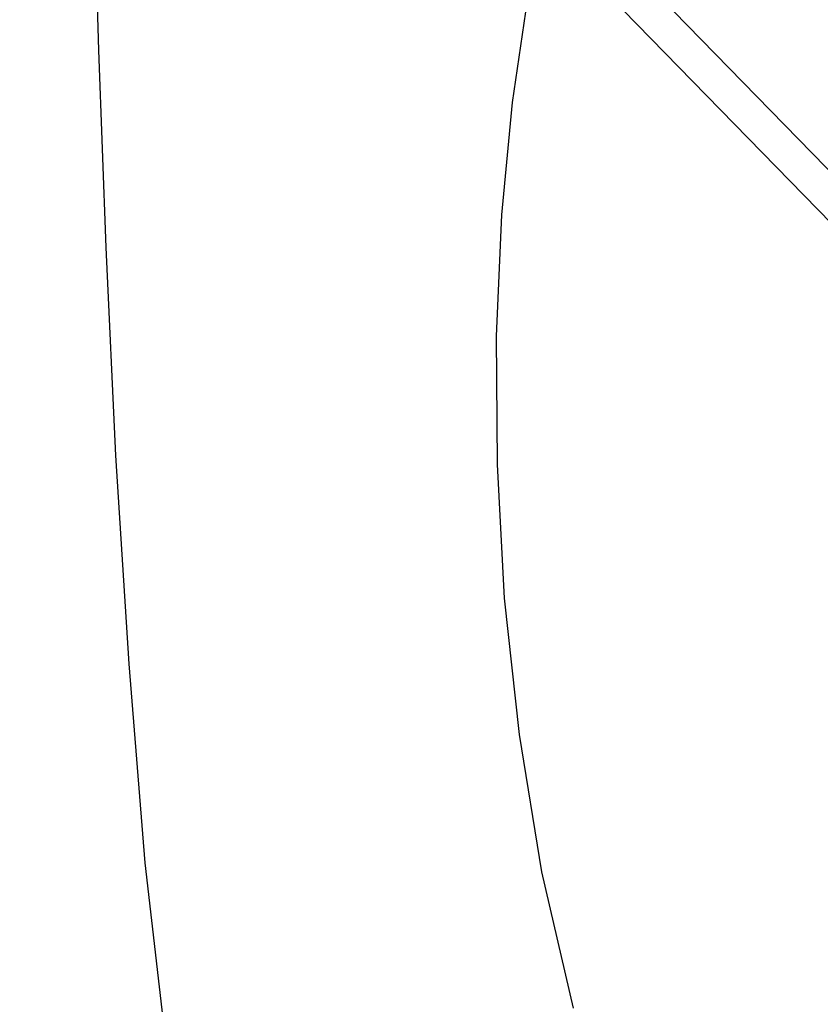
# Model space of a CAD drawing. Extents: x 10527 to 38813, y 13847 to 37526.
# Tile 113 of 256: x 35341 to 35350, y 36362 to 36373. Entities that reach past the tile are written whole.
import ezdxf

# ---------------------------------------------------------------- set-up
doc = ezdxf.new("R2010")
doc.units = 0
doc.header["$LTSCALE"] = 0.5
doc.header["$MEASUREMENT"] = 0
doc.linetypes.add('CONTI', pattern=[0])
doc.layers.add('(040) Ограда', color=7, linetype='Continuous')
doc.layers.add('GORIZDEFAULT', color=32, linetype='CONTI')
doc.layers.add('.', color=7, linetype='Continuous', lineweight=15)
doc.styles.get("Standard").update_dxf_attribs({"font": 'times.ttf'})
doc.linetypes.add('ОГРАДА_ГЛИН', pattern='A,4,["|",Standard,S=0.8,R=0,X=0,Y=-0.8],0.5,["|",Standard,S=0.8,R=0,X=0,Y=-0.8],3.5', length=8)

# ---------------------------------------------------------------- blocks, each defined once
blk = doc.blocks.new('gergrgrre')
at = {"layer": '(040) Ограда', "linetype": 'ОГРАДА_ГЛИН', "flags": 128}
blk.add_lwpolyline([(360140.403, 4200540.738), (360188.33, 4200491.65), (360223.715, 4200455.409), (360264.851, 4200409.871)], dxfattribs=at)
at = {"layer": '(040) Ограда', "flags": 128}
blk.add_lwpolyline([(360140.116, 4200540.458), (360188.044, 4200491.371), (360223.423, 4200455.135), (360264.554, 4200409.603)], dxfattribs=at)
at = {"layer": 'GORIZDEFAULT', "color": 32}
for points in [[(360202.5, 4200495.89, 545.5), (360201.07, 4200494.87, 545.5), (360199.72, 4200493.81, 545.5), (360198.48, 4200492.74, 545.5), (360197.36, 4200491.69, 545.5), (360196.39, 4200490.67, 545.5), (360195.57, 4200489.71, 545.5), (360194.91, 4200488.78, 545.5), (360194.38, 4200487.85, 545.5), (360193.96, 4200486.91, 545.5), (360193.64, 4200485.93, 545.5), (360193.41, 4200484.87, 545.5), (360193.24, 4200483.72, 545.5), (360193.12, 4200482.45, 545.5), (360193.06, 4200481.08, 545.5), (360193.07, 4200479.63, 545.5), (360193.15, 4200478.12, 545.5), (360193.32, 4200476.58, 545.5), (360193.57, 4200475.03, 545.5), (360193.93, 4200473.49, 545.5)], [(360188.43, 4200491.78, 545), (360188.38, 4200491.71, 545), (360188.33, 4200491.65, 545), (360188.35, 4200491.58, 545), (360188.47, 4200488.03, 545), (360188.51, 4200486.33, 545), (360188.57, 4200484.31, 545), (360188.65, 4200482.08, 545), (360188.76, 4200479.73, 545), (360188.91, 4200477.38, 545), (360189.09, 4200475.13, 545), (360189.33, 4200473.08, 545), (360189.63, 4200471.31, 545), (360189.99, 4200469.81, 545), (360190.41, 4200468.5, 545), (360190.91, 4200467.35, 545), (360191.49, 4200466.3, 545), (360192.14, 4200465.3, 545), (360192.88, 4200464.3, 545), (360193.71, 4200463.25, 545), (360194.62, 4200462.16, 545), (360195.57, 4200461.05, 545), (360196.55, 4200459.93, 545)]]:
    blk.add_polyline3d(points, dxfattribs=at)

msp = doc.modelspace()

# ---------------------------------------------------------------- hatches: boundary and pattern name
at = {"layer": '.', "ltscale": 0.149071}
h = msp.add_hatch(color=256, dxfattribs=at)
h.dxf.hatch_style = 1
h.set_gradient(color1=(255, 255, 255), tint=1)
h.paths.add_polyline_path([(35043.297, 36082.013), (36343.297, 36082.013), (36343.297, 37217.013), (35043.297, 37217.013)])
h.paths.add_polyline_path([(35058.297, 37202.013), (36328.297, 37202.013), (36328.297, 36097.013), (35058.297, 36097.013)], flags=16)

# ---------------------------------------------------------------- block references
at = {"linetype": 'Continuous'}
msp.add_blockref('gergrgrre', (-324846.944, -4164111.878), dxfattribs=at)

doc.saveas('drawing.dxf')
